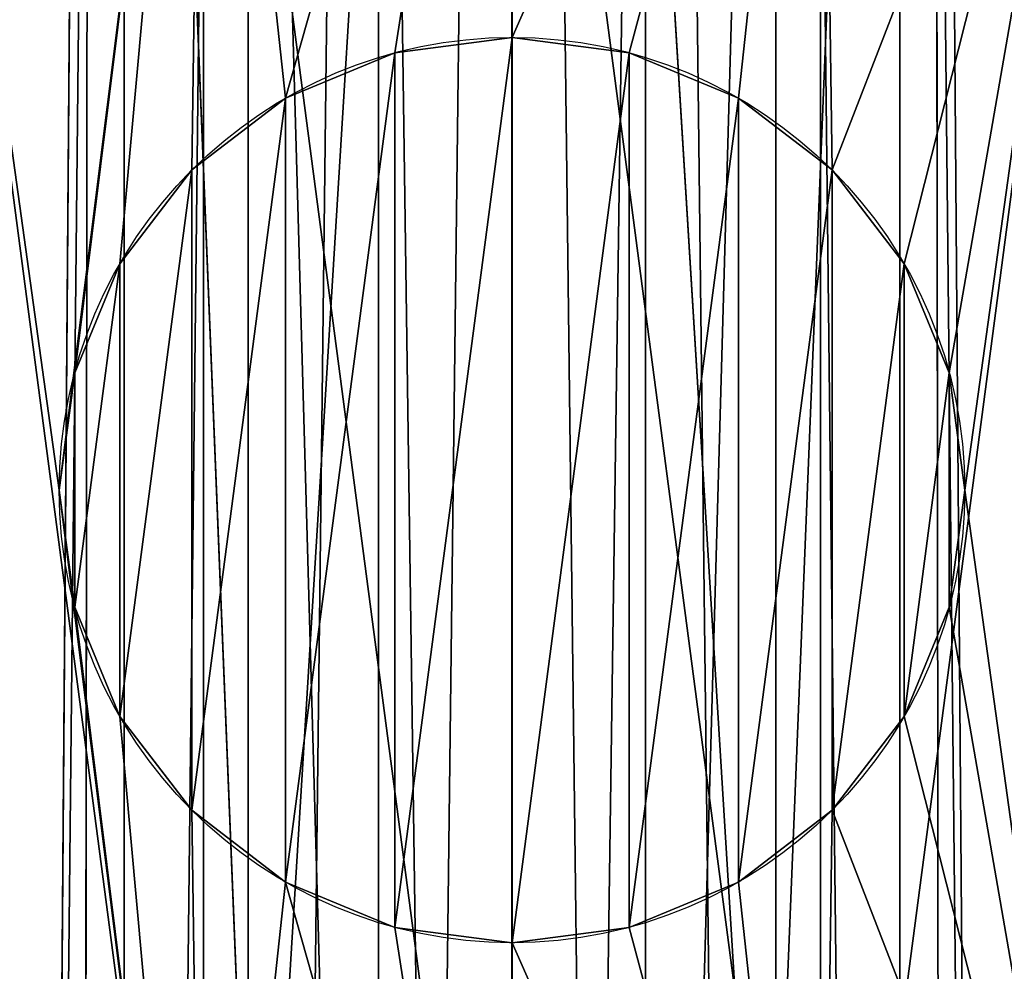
# Model space of a CAD drawing. Extents: x 0 to 21.4, y 0 to 18.7.
# Tile 83 of 256: x 10.412 to 10.988, y 7.695 to 8.252. Entities that reach past the tile are written whole.
import ezdxf

# ---------------------------------------------------------------- set-up
doc = ezdxf.new("R2010")
doc.units = 0
doc.header["$LTSCALE"] = 2.54
doc.layers.get('0').update_dxf_attribs({"color": 13, "linetype": 'CONTINUOUS'})

# ---------------------------------------------------------------- blocks, each defined once
blk = doc.blocks.new('GRUPUJ_35')
at = {"color": 253}
for p, q in [((0.7282108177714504, 0.9931644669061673, 0.4169736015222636), (0.7282108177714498, 0.9931644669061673, -0.08302639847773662)), ((0.7282108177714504, 0.9931644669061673, 0.4169736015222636), (0.7282108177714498, 0.9931644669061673, -0.08302639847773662)), ((0.6596357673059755, 0.984136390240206, 0.4169736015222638), (0.659635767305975, 0.9841363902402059, -0.08302639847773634)), ((0.6596357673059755, 0.984136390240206, 0.4169736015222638), (0.659635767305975, 0.9841363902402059, -0.08302639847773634)), ((0.7967858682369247, 0.984136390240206, 0.4169736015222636), (0.7967858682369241, 0.9841363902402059, -0.08302639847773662)), ((0.7967858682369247, 0.984136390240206, 0.4169736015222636), (0.7967858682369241, 0.9841363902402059, -0.08302639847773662)), ((0.5957339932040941, 0.9576674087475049, 0.4169736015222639), (0.5957339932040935, 0.9576674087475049, -0.08302639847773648)), ((0.5957339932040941, 0.9576674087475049, 0.4169736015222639), (0.5957339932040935, 0.9576674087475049, -0.08302639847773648)), ((0.8606876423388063, 0.9576674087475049, 0.4169736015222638), (0.8606876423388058, 0.9576674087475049, -0.08302639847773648)), ((0.8606876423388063, 0.9576674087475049, 0.4169736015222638), (0.8606876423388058, 0.9576674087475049, -0.08302639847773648)), ((0.5408602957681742, 0.9155613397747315, 0.4169736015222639), (0.5408602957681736, 0.9155613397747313, -0.08302639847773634)), ((0.5408602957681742, 0.9155613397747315, 0.4169736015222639), (0.5408602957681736, 0.9155613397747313, -0.08302639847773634)), ((0.9155613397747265, 0.9155613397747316, 0.4169736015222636), (0.915561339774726, 0.9155613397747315, -0.08302639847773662)), ((0.9155613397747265, 0.9155613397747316, 0.4169736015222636), (0.915561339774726, 0.9155613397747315, -0.08302639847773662)), ((0.4987542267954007, 0.8606876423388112, 0.4169736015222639), (0.4987542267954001, 0.8606876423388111, -0.08302639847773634)), ((0.4987542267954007, 0.8606876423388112, 0.4169736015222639), (0.4987542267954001, 0.8606876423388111, -0.08302639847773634)), ((0.9576674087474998, 0.8606876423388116, 0.4169736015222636), (0.9576674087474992, 0.8606876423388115, -0.08302639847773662)), ((0.9576674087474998, 0.8606876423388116, 0.4169736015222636), (0.9576674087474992, 0.8606876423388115, -0.08302639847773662)), ((0.4722852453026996, 0.7967858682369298, 0.4169736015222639), (0.472285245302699, 0.7967858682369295, -0.08302639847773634)), ((0.4722852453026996, 0.7967858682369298, 0.4169736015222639), (0.472285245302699, 0.7967858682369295, -0.08302639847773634)), ((0.9841363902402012, 0.79678586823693, 0.4169736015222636), (0.9841363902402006, 0.7967858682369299, -0.08302639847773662)), ((0.9841363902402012, 0.79678586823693, 0.4169736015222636), (0.9841363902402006, 0.7967858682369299, -0.08302639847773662)), ((0.4632571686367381, 0.7282108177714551, 0.4169736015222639), (0.4632571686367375, 0.728210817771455, -0.08302639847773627)), ((0.4632571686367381, 0.7282108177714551, 0.4169736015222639), (0.4632571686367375, 0.728210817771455, -0.08302639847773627)), ((0.9931644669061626, 0.728210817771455, 0.4169736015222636), (0.993164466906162, 0.7282108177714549, -0.08302639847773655)), ((0.9931644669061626, 0.728210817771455, 0.4169736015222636), (0.993164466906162, 0.7282108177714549, -0.08302639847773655)), ((0.4722852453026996, 0.6596357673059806, 0.4169736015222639), (0.472285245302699, 0.6596357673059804, -0.0830263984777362)), ((0.4722852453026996, 0.6596357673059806, 0.4169736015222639), (0.472285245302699, 0.6596357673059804, -0.0830263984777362)), ((0.9841363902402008, 0.6596357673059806, 0.4169736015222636), (0.9841363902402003, 0.6596357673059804, -0.08302639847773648)), ((0.9841363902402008, 0.6596357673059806, 0.4169736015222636), (0.9841363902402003, 0.6596357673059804, -0.08302639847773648)), ((0.4987542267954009, 0.595733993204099, 0.4169736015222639), (0.4987542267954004, 0.5957339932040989, -0.0830263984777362)), ((0.4987542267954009, 0.595733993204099, 0.4169736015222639), (0.4987542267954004, 0.5957339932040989, -0.0830263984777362)), ((0.9576674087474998, 0.5957339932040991, 0.4169736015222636), (0.9576674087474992, 0.595733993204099, -0.08302639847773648)), ((0.9576674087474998, 0.5957339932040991, 0.4169736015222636), (0.9576674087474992, 0.595733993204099, -0.08302639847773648)), ((0.5408602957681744, 0.540860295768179, 0.4169736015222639), (0.5408602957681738, 0.5408602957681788, -0.0830263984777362)), ((0.5408602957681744, 0.540860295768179, 0.4169736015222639), (0.5408602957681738, 0.5408602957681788, -0.0830263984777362)), ((0.9155613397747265, 0.5408602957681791, 0.4169736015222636), (0.915561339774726, 0.540860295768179, -0.08302639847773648)), ((0.9155613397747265, 0.5408602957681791, 0.4169736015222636), (0.915561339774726, 0.540860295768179, -0.08302639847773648)), ((0.5957339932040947, 0.4987542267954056, 0.4169736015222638), (0.5957339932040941, 0.4987542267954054, -0.08302639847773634)), ((0.5957339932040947, 0.4987542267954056, 0.4169736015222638), (0.5957339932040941, 0.4987542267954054, -0.08302639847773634)), ((0.8606876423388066, 0.4987542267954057, 0.4169736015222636), (0.860687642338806, 0.4987542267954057, -0.08302639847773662)), ((0.8606876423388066, 0.4987542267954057, 0.4169736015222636), (0.860687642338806, 0.4987542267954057, -0.08302639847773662)), ((0.6596357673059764, 0.4722852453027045, 0.416973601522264), (0.6596357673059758, 0.4722852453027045, -0.0830263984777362)), ((0.6596357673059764, 0.4722852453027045, 0.416973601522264), (0.6596357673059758, 0.4722852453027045, -0.0830263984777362)), ((0.7967858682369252, 0.4722852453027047, 0.4169736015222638), (0.7967858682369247, 0.4722852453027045, -0.08302639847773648)), ((0.7967858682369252, 0.4722852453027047, 0.4169736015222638), (0.7967858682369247, 0.4722852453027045, -0.08302639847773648)), ((0.7282108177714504, 0.4632571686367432, 0.4169736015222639), (0.7282108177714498, 0.463257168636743, -0.08302639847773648)), ((0.7282108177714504, 0.4632571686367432, 0.4169736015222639), (0.7282108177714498, 0.463257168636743, -0.08302639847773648))]:
    blk.add_line(p, q, dxfattribs=at)
for centre in [(0.7282108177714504, 0.7282108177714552, 0.4169736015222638), (0.7282108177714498, 0.7282108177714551, -0.08302639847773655), (0.7282108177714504, 0.7282108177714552, 0.4169736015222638), (0.7282108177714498, 0.7282108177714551, -0.08302639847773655), (0.7282108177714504, 0.7282108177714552, 0.4169736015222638), (0.7282108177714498, 0.7282108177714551, -0.08302639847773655), (0.7282108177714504, 0.7282108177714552, 0.4169736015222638), (0.7282108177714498, 0.7282108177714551, -0.08302639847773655), (0.7282108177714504, 0.7282108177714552, 0.4169736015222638), (0.7282108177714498, 0.7282108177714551, -0.08302639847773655), (0.7282108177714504, 0.7282108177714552, 0.4169736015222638), (0.7282108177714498, 0.7282108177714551, -0.08302639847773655), (0.7282108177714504, 0.7282108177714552, 0.4169736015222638), (0.7282108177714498, 0.7282108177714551, -0.08302639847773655), (0.7282108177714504, 0.7282108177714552, 0.4169736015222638), (0.7282108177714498, 0.7282108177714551, -0.08302639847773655), (0.7282108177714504, 0.7282108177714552, 0.4169736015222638), (0.7282108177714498, 0.7282108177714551, -0.08302639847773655), (0.7282108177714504, 0.7282108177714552, 0.4169736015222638), (0.7282108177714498, 0.7282108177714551, -0.08302639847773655), (0.7282108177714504, 0.7282108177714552, 0.4169736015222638), (0.7282108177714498, 0.7282108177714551, -0.08302639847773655), (0.7282108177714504, 0.7282108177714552, 0.4169736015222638), (0.7282108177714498, 0.7282108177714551, -0.08302639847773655), (0.7282108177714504, 0.7282108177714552, 0.4169736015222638), (0.7282108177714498, 0.7282108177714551, -0.08302639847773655), (0.7282108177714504, 0.7282108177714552, 0.4169736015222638), (0.7282108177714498, 0.7282108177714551, -0.08302639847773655), (0.7282108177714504, 0.7282108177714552, 0.4169736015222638), (0.7282108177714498, 0.7282108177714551, -0.08302639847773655), (0.7282108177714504, 0.7282108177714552, 0.4169736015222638), (0.7282108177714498, 0.7282108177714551, -0.08302639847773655), (0.7282108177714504, 0.7282108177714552, 0.4169736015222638), (0.7282108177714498, 0.7282108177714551, -0.08302639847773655), (0.7282108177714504, 0.7282108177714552, 0.4169736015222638), (0.7282108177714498, 0.7282108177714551, -0.08302639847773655), (0.7282108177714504, 0.7282108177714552, 0.4169736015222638), (0.7282108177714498, 0.7282108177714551, -0.08302639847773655), (0.7282108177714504, 0.7282108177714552, 0.4169736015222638), (0.7282108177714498, 0.7282108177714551, -0.08302639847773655), (0.7282108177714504, 0.7282108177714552, 0.4169736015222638), (0.7282108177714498, 0.7282108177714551, -0.08302639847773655), (0.7282108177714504, 0.7282108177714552, 0.4169736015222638), (0.7282108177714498, 0.7282108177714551, -0.08302639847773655), (0.7282108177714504, 0.7282108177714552, 0.4169736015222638), (0.7282108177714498, 0.7282108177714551, -0.08302639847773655), (0.7282108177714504, 0.7282108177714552, 0.4169736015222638), (0.7282108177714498, 0.7282108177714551, -0.08302639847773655), (0.7282108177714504, 0.7282108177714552, 0.4169736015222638), (0.7282108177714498, 0.7282108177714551, -0.08302639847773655)]:
    blk.add_circle(centre, 0.2649536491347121, dxfattribs=at)
mesh = blk.add_polyface(dxfattribs=at)
corners = [(0.05404100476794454, 0.5475675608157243, 2.156674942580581), (0.05404100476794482, 0.9088540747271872, 2.15667494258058), (0.03025886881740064, 0.7282108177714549, 2.156674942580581), (0.1237666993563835, 0.3792348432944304, 2.156674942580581), (0.1237666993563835, 1.077186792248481, 2.156674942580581), (0.2346842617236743, 0.2346842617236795, 2.156674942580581), (0.2346842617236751, 1.221737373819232, 2.156674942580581), (0.3792348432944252, 0.1237666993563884, 2.156674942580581), (0.3792348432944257, 1.332654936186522, 2.156674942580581), (0.5475675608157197, 0.05404100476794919, 2.156674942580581), (0.5475675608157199, 1.402380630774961, 2.156674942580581), (0.72821081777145, 0.03025886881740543, 2.156674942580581), (0.72821081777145, 1.426162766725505, 2.156674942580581), (0.9088540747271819, 0.05404100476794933, 2.156674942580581), (0.9088540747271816, 1.402380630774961, 2.156674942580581), (1.077186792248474, 1.332654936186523, 2.156674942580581), (1.077186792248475, 0.1237666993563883, 2.156674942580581), (1.221737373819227, 1.221737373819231, 2.156674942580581), (1.221737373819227, 0.2346842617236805, 2.156674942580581), (1.332654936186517, 0.3792348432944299, 2.156674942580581), (1.332654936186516, 1.077186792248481, 2.156674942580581), (1.402380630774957, 0.9088540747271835, 2.15667494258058), (1.402380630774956, 0.5475675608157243, 2.156674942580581), (1.4261627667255, 0.728210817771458, 2.156674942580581)]
mesh.append_faces([[corners[k] for k in face] for face in [(0, 1, 2), (21, 22, 23)]], dxfattribs={"vtx0": -1, "color": 253})
mesh.append_faces([[corners[k] for k in face] for face in [(1, 3, 4), (4, 5, 6), (6, 7, 8), (8, 9, 10), (10, 11, 12), (12, 13, 14), (14, 13, 15), (15, 16, 17), (17, 19, 20), (20, 19, 21)]], dxfattribs={"vtx0": -1, "vtx1": -1, "color": 253})
mesh.append_faces([[corners[k] for k in face] for face in [(1, 0, 3), (4, 3, 5), (6, 5, 7), (8, 7, 9), (10, 9, 11), (12, 11, 13), (15, 13, 16), (17, 16, 18), (17, 18, 19), (21, 19, 22)]], dxfattribs={"vtx0": -1, "vtx2": -1, "color": 253})
mesh = blk.add_polyface(dxfattribs=at)
corners = [(0.5475675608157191, 1.402380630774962, 0.416973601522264), (0.4632571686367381, 0.7282108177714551, 0.4169736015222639), (0.3792348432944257, 1.332654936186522, 0.4169736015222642), (0.4722852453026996, 0.7967858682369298, 0.4169736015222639), (0.4987542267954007, 0.8606876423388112, 0.4169736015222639), (0.5408602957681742, 0.9155613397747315, 0.4169736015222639), (0.5957339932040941, 0.9576674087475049, 0.4169736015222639), (0.7282108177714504, 1.426162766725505, 0.416973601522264), (0.6596357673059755, 0.984136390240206, 0.4169736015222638), (0.7282108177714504, 0.9931644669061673, 0.4169736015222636), (0.9088540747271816, 1.402380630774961, 0.416973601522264), (0.7967858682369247, 0.984136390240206, 0.4169736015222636), (0.8606876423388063, 0.9576674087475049, 0.4169736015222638), (0.9155613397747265, 0.9155613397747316, 0.4169736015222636), (1.077186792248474, 1.332654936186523, 0.4169736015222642), (0.9576674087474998, 0.8606876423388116, 0.4169736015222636), (0.9841363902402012, 0.79678586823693, 0.4169736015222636), (0.9931644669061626, 0.728210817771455, 0.4169736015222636), (0.05404100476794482, 0.9088540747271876, 0.4169736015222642), (0.05404100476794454, 0.5475675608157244, 0.4169736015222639), (0.03025886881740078, 0.7282108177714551, 0.4169736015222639), (0.1237666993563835, 0.3792348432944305, 0.416973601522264), (0.1237666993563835, 1.077186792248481, 0.416973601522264), (0.2346842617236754, 1.221737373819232, 0.416973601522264), (0.2346842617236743, 0.2346842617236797, 0.416973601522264), (0.3792348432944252, 0.1237666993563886, 0.4169736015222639), (0.5475675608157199, 0.05404100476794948, 0.416973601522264), (0.4722852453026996, 0.6596357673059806, 0.4169736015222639), (0.4987542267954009, 0.595733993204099, 0.4169736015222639), (0.5408602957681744, 0.540860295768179, 0.4169736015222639), (0.5957339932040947, 0.4987542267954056, 0.4169736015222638), (0.72821081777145, 0.03025886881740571, 0.416973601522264), (0.6596357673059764, 0.4722852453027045, 0.416973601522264), (0.7282108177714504, 0.4632571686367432, 0.4169736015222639), (0.9088540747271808, 0.05404100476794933, 0.416973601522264), (0.7967858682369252, 0.4722852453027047, 0.4169736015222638), (0.8606876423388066, 0.4987542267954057, 0.4169736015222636), (0.9155613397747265, 0.5408602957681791, 0.4169736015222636), (1.077186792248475, 0.1237666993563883, 0.4169736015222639), (0.9576674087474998, 0.5957339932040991, 0.4169736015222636), (0.9841363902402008, 0.6596357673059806, 0.4169736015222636), (1.221737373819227, 1.221737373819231, 0.416973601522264), (1.221737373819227, 0.2346842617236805, 0.416973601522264), (1.332654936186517, 0.37923484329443, 0.416973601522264), (1.332654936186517, 1.077186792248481, 0.416973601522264), (1.402380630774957, 0.9088540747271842, 0.4169736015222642), (1.402380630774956, 0.547567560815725, 0.4169736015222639), (1.4261627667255, 0.7282108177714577, 0.4169736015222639)]
mesh.append_faces([[corners[k] for k in face] for face in [(18, 19, 20), (46, 45, 47)]], dxfattribs={"vtx0": -1, "color": 253})
mesh.append_faces([[corners[k] for k in face] for face in [(0, 1, 2), (1, 0, 3), (3, 0, 4), (4, 0, 5), (5, 0, 6), (6, 7, 8), (8, 7, 9), (9, 10, 11), (11, 10, 12), (12, 10, 13), (13, 14, 15), (15, 14, 16), (16, 14, 17), (19, 18, 21), (21, 23, 24), (24, 23, 25), (25, 2, 26), (26, 30, 31), (31, 33, 34), (34, 37, 38), (38, 41, 42), (42, 41, 43), (43, 45, 46)]], dxfattribs={"vtx0": -1, "vtx1": -1, "color": 253})
mesh.append_faces([[corners[k] for k in face] for face in [(26, 2, 1), (38, 17, 14)]], dxfattribs={"vtx0": -1, "vtx1": -1, "vtx2": -1, "color": 253})
mesh.append_faces([[corners[k] for k in face] for face in [(6, 0, 7), (9, 7, 10), (13, 10, 14), (21, 18, 22), (21, 22, 23), (25, 23, 2), (26, 1, 27), (26, 27, 28), (26, 28, 29), (26, 29, 30), (31, 30, 32), (31, 32, 33), (34, 33, 35), (34, 35, 36), (34, 36, 37), (38, 37, 39), (38, 39, 40), (38, 40, 17), (38, 14, 41), (43, 41, 44), (43, 44, 45)]], dxfattribs={"vtx0": -1, "vtx2": -1, "color": 253})
mesh = blk.add_polyface(dxfattribs=at)
corners = [(0.472285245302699, 0.7967858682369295, -0.08302639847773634), (0.472285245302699, 0.6596357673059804, -0.0830263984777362), (0.4632571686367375, 0.728210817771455, -0.08302639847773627), (0.4987542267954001, 0.8606876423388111, -0.08302639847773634), (0.4987542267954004, 0.5957339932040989, -0.0830263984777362), (0.5408602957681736, 0.9155613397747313, -0.08302639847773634), (0.5408602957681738, 0.5408602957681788, -0.0830263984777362), (0.5957339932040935, 0.9576674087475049, -0.08302639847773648), (0.5957339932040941, 0.4987542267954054, -0.08302639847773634), (0.659635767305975, 0.9841363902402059, -0.08302639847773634), (0.6596357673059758, 0.4722852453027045, -0.0830263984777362), (0.7282108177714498, 0.9931644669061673, -0.08302639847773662), (0.7282108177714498, 0.463257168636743, -0.08302639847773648), (0.7967858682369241, 0.9841363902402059, -0.08302639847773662), (0.7967858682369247, 0.4722852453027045, -0.08302639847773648), (0.8606876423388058, 0.9576674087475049, -0.08302639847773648), (0.860687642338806, 0.4987542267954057, -0.08302639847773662), (0.915561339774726, 0.9155613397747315, -0.08302639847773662), (0.915561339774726, 0.540860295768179, -0.08302639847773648), (0.9576674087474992, 0.8606876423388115, -0.08302639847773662), (0.9576674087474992, 0.595733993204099, -0.08302639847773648), (0.9841363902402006, 0.7967858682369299, -0.08302639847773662), (0.9841363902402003, 0.6596357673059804, -0.08302639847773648), (0.993164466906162, 0.7282108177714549, -0.08302639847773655)]
mesh.append_faces([[corners[k] for k in face] for face in [(0, 1, 2), (22, 21, 23)]], dxfattribs={"vtx0": -1, "color": 253})
mesh.append_faces([[corners[k] for k in face] for face in [(1, 3, 4), (4, 5, 6), (6, 7, 8), (8, 9, 10), (10, 11, 12), (12, 13, 14), (14, 15, 16), (16, 17, 18), (18, 19, 20), (20, 21, 22)]], dxfattribs={"vtx0": -1, "vtx1": -1, "color": 253})
mesh.append_faces([[corners[k] for k in face] for face in [(1, 0, 3), (4, 3, 5), (6, 5, 7), (8, 7, 9), (10, 9, 11), (12, 11, 13), (14, 13, 15), (16, 15, 17), (18, 17, 19), (20, 19, 21)]], dxfattribs={"vtx0": -1, "vtx2": -1, "color": 253})
mesh = blk.add_polyface(dxfattribs=at)
corners = [(0.659635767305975, 0.9841363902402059, -0.08302639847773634), (0.7282108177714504, 0.9931644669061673, 0.4169736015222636), (0.7282108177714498, 0.9931644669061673, -0.08302639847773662), (0.6596357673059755, 0.984136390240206, 0.4169736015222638)]
mesh.append_faces([[corners[k] for k in face] for face in [(0, 1, 2), (1, 0, 3)]], dxfattribs={"vtx0": -1, "color": 253})
mesh = blk.add_polyface(dxfattribs=at)
corners = [(0.7282108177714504, 0.9931644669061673, 0.4169736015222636), (0.7967858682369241, 0.9841363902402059, -0.08302639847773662), (0.7282108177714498, 0.9931644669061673, -0.08302639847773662), (0.7967858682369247, 0.984136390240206, 0.4169736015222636)]
mesh.append_faces([[corners[k] for k in face] for face in [(0, 1, 2), (1, 0, 3)]], dxfattribs={"vtx0": -1, "color": 253})
mesh = blk.add_polyface(dxfattribs=at)
corners = [(0.5957339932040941, 0.9576674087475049, 0.4169736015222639), (0.659635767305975, 0.9841363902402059, -0.08302639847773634), (0.5957339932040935, 0.9576674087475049, -0.08302639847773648), (0.6596357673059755, 0.984136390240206, 0.4169736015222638)]
mesh.append_faces([[corners[k] for k in face] for face in [(0, 1, 2), (1, 0, 3)]], dxfattribs={"vtx0": -1, "color": 253})
mesh = blk.add_polyface(dxfattribs=at)
corners = [(0.7967858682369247, 0.984136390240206, 0.4169736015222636), (0.8606876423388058, 0.9576674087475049, -0.08302639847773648), (0.7967858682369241, 0.9841363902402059, -0.08302639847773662), (0.8606876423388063, 0.9576674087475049, 0.4169736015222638)]
mesh.append_faces([[corners[k] for k in face] for face in [(0, 1, 2), (1, 0, 3)]], dxfattribs={"vtx0": -1, "color": 253})
mesh = blk.add_polyface(dxfattribs=at)
corners = [(0.5408602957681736, 0.9155613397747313, -0.08302639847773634), (0.5957339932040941, 0.9576674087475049, 0.4169736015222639), (0.5957339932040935, 0.9576674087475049, -0.08302639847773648), (0.5408602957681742, 0.9155613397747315, 0.4169736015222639)]
mesh.append_faces([[corners[k] for k in face] for face in [(0, 1, 2), (1, 0, 3)]], dxfattribs={"vtx0": -1, "color": 253})
mesh = blk.add_polyface(dxfattribs=at)
corners = [(0.8606876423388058, 0.9576674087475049, -0.08302639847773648), (0.9155613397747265, 0.9155613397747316, 0.4169736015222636), (0.915561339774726, 0.9155613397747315, -0.08302639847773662), (0.8606876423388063, 0.9576674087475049, 0.4169736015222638)]
mesh.append_faces([[corners[k] for k in face] for face in [(0, 1, 2), (1, 0, 3)]], dxfattribs={"vtx0": -1, "color": 253})
mesh = blk.add_polyface(dxfattribs=at)
corners = [(0.4987542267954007, 0.8606876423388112, 0.4169736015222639), (0.5408602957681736, 0.9155613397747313, -0.08302639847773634), (0.4987542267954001, 0.8606876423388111, -0.08302639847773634), (0.5408602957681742, 0.9155613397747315, 0.4169736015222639)]
mesh.append_faces([[corners[k] for k in face] for face in [(0, 1, 2), (1, 0, 3)]], dxfattribs={"vtx0": -1, "color": 253})
mesh = blk.add_polyface(dxfattribs=at)
corners = [(0.915561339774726, 0.9155613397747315, -0.08302639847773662), (0.9576674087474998, 0.8606876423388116, 0.4169736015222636), (0.9576674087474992, 0.8606876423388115, -0.08302639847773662), (0.9155613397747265, 0.9155613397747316, 0.4169736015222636)]
mesh.append_faces([[corners[k] for k in face] for face in [(0, 1, 2), (1, 0, 3)]], dxfattribs={"vtx0": -1, "color": 253})
mesh = blk.add_polyface(dxfattribs=at)
corners = [(0.4722852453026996, 0.7967858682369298, 0.4169736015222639), (0.4987542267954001, 0.8606876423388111, -0.08302639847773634), (0.472285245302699, 0.7967858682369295, -0.08302639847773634), (0.4987542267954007, 0.8606876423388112, 0.4169736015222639)]
mesh.append_faces([[corners[k] for k in face] for face in [(0, 1, 2), (1, 0, 3)]], dxfattribs={"vtx0": -1, "color": 253})
mesh = blk.add_polyface(dxfattribs=at)
corners = [(0.9576674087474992, 0.8606876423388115, -0.08302639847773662), (0.9841363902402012, 0.79678586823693, 0.4169736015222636), (0.9841363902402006, 0.7967858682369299, -0.08302639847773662), (0.9576674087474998, 0.8606876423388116, 0.4169736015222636)]
mesh.append_faces([[corners[k] for k in face] for face in [(0, 1, 2), (1, 0, 3)]], dxfattribs={"vtx0": -1, "color": 253})
mesh = blk.add_polyface(dxfattribs=at)
corners = [(0.4632571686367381, 0.7282108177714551, 0.4169736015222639), (0.472285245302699, 0.7967858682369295, -0.08302639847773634), (0.4632571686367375, 0.728210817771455, -0.08302639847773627), (0.4722852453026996, 0.7967858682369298, 0.4169736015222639)]
mesh.append_faces([[corners[k] for k in face] for face in [(0, 1, 2), (1, 0, 3)]], dxfattribs={"vtx0": -1, "color": 253})
mesh = blk.add_polyface(dxfattribs=at)
corners = [(0.9841363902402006, 0.7967858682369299, -0.08302639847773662), (0.9931644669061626, 0.728210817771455, 0.4169736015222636), (0.993164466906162, 0.7282108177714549, -0.08302639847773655), (0.9841363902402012, 0.79678586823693, 0.4169736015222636)]
mesh.append_faces([[corners[k] for k in face] for face in [(0, 1, 2), (1, 0, 3)]], dxfattribs={"vtx0": -1, "color": 253})
mesh = blk.add_polyface(dxfattribs=at)
corners = [(0.4722852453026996, 0.6596357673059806, 0.4169736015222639), (0.4632571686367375, 0.728210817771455, -0.08302639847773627), (0.472285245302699, 0.6596357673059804, -0.0830263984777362), (0.4632571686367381, 0.7282108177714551, 0.4169736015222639)]
mesh.append_faces([[corners[k] for k in face] for face in [(0, 1, 2), (1, 0, 3)]], dxfattribs={"vtx0": -1, "color": 253})
mesh = blk.add_polyface(dxfattribs=at)
corners = [(0.993164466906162, 0.7282108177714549, -0.08302639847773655), (0.9841363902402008, 0.6596357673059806, 0.4169736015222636), (0.9841363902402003, 0.6596357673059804, -0.08302639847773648), (0.9931644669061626, 0.728210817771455, 0.4169736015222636)]
mesh.append_faces([[corners[k] for k in face] for face in [(0, 1, 2), (1, 0, 3)]], dxfattribs={"vtx0": -1, "color": 253})
mesh = blk.add_polyface(dxfattribs=at)
corners = [(0.4987542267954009, 0.595733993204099, 0.4169736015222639), (0.472285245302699, 0.6596357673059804, -0.0830263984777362), (0.4987542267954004, 0.5957339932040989, -0.0830263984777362), (0.4722852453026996, 0.6596357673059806, 0.4169736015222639)]
mesh.append_faces([[corners[k] for k in face] for face in [(0, 1, 2), (1, 0, 3)]], dxfattribs={"vtx0": -1, "color": 253})
mesh = blk.add_polyface(dxfattribs=at)
corners = [(0.9841363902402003, 0.6596357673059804, -0.08302639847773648), (0.9576674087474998, 0.5957339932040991, 0.4169736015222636), (0.9576674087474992, 0.595733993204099, -0.08302639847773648), (0.9841363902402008, 0.6596357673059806, 0.4169736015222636)]
mesh.append_faces([[corners[k] for k in face] for face in [(0, 1, 2), (1, 0, 3)]], dxfattribs={"vtx0": -1, "color": 253})
mesh = blk.add_polyface(dxfattribs=at)
corners = [(0.5408602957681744, 0.540860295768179, 0.4169736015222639), (0.4987542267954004, 0.5957339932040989, -0.0830263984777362), (0.5408602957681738, 0.5408602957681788, -0.0830263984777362), (0.4987542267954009, 0.595733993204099, 0.4169736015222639)]
mesh.append_faces([[corners[k] for k in face] for face in [(0, 1, 2), (1, 0, 3)]], dxfattribs={"vtx0": -1, "color": 253})
mesh = blk.add_polyface(dxfattribs=at)
corners = [(0.9576674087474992, 0.595733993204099, -0.08302639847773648), (0.9155613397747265, 0.5408602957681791, 0.4169736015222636), (0.915561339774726, 0.540860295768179, -0.08302639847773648), (0.9576674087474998, 0.5957339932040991, 0.4169736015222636)]
mesh.append_faces([[corners[k] for k in face] for face in [(0, 1, 2), (1, 0, 3)]], dxfattribs={"vtx0": -1, "color": 253})
mesh = blk.add_polyface(dxfattribs=at)
corners = [(0.5957339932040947, 0.4987542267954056, 0.4169736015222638), (0.5408602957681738, 0.5408602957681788, -0.0830263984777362), (0.5957339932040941, 0.4987542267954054, -0.08302639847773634), (0.5408602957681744, 0.540860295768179, 0.4169736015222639)]
mesh.append_faces([[corners[k] for k in face] for face in [(0, 1, 2), (1, 0, 3)]], dxfattribs={"vtx0": -1, "color": 253})
mesh = blk.add_polyface(dxfattribs=at)
corners = [(0.915561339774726, 0.540860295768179, -0.08302639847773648), (0.8606876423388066, 0.4987542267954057, 0.4169736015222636), (0.860687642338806, 0.4987542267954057, -0.08302639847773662), (0.9155613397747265, 0.5408602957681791, 0.4169736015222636)]
mesh.append_faces([[corners[k] for k in face] for face in [(0, 1, 2), (1, 0, 3)]], dxfattribs={"vtx0": -1, "color": 253})
mesh = blk.add_polyface(dxfattribs=at)
corners = [(0.6596357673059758, 0.4722852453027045, -0.0830263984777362), (0.5957339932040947, 0.4987542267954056, 0.4169736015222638), (0.5957339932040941, 0.4987542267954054, -0.08302639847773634), (0.6596357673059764, 0.4722852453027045, 0.416973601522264)]
mesh.append_faces([[corners[k] for k in face] for face in [(0, 1, 2), (1, 0, 3)]], dxfattribs={"vtx0": -1, "color": 253})
mesh = blk.add_polyface(dxfattribs=at)
corners = [(0.8606876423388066, 0.4987542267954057, 0.4169736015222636), (0.7967858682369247, 0.4722852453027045, -0.08302639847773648), (0.860687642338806, 0.4987542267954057, -0.08302639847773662), (0.7967858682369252, 0.4722852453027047, 0.4169736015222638)]
mesh.append_faces([[corners[k] for k in face] for face in [(0, 1, 2), (1, 0, 3)]], dxfattribs={"vtx0": -1, "color": 253})
mesh = blk.add_polyface(dxfattribs=at)
corners = [(0.7282108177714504, 0.4632571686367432, 0.4169736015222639), (0.6596357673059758, 0.4722852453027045, -0.0830263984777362), (0.7282108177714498, 0.463257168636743, -0.08302639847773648), (0.6596357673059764, 0.4722852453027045, 0.416973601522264)]
mesh.append_faces([[corners[k] for k in face] for face in [(0, 1, 2), (1, 0, 3)]], dxfattribs={"vtx0": -1, "color": 253})
mesh = blk.add_polyface(dxfattribs=at)
corners = [(0.7967858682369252, 0.4722852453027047, 0.4169736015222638), (0.7282108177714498, 0.463257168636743, -0.08302639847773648), (0.7967858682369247, 0.4722852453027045, -0.08302639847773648), (0.7282108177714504, 0.4632571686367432, 0.4169736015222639)]
mesh.append_faces([[corners[k] for k in face] for face in [(0, 1, 2), (1, 0, 3)]], dxfattribs={"vtx0": -1, "color": 253})
blk = doc.blocks.new('GRUPUJ_36')
at = {"color": 0}
for p, q in [((10.1714061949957, 9.132372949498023, 1.160932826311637), (5.575512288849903, 9.097112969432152, 1.096713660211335)), ((10.1714061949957, 9.132372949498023, 1.160932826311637), (5.575512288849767, 8.850000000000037, 1.074552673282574)), ((10.1714061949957, 9.132372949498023, 1.160932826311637), (5.575512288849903, 9.097112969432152, 1.096713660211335)), ((10.1714061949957, 9.132372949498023, 1.160932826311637), (5.575512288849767, 8.850000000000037, 1.074552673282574)), ((11.64410502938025, 9.10346557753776, 4.224519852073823), (5.575512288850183, 9.097112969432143, 4.257316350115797)), ((11.64410502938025, 9.10346557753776, 4.224519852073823), (5.575512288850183, 9.097112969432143, 4.257316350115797)), ((11.67551228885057, 8.85, 4.274552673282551), (5.575512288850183, 9.097112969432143, 4.257316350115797)), ((11.67551228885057, 8.85, 4.274552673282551), (5.575512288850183, 9.097112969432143, 4.257316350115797)), ((10.13434890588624, 8.850000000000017, 1.074552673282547), (5.575512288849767, 8.850000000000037, 1.074552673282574)), ((11.67551228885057, 8.85, 4.274552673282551), (5.575512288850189, 8.602887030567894, 4.257316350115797)), ((5.57551228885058, 8.850000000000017, 4.274552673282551), (11.67551228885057, 8.85, 4.274552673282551)), ((11.67551228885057, 8.85, 4.274552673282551), (5.575512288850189, 8.602887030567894, 4.257316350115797)), ((10.17140619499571, 8.567627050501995, 1.160932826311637), (5.575512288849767, 8.850000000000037, 1.074552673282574)), ((10.13434890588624, 8.850000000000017, 1.074552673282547), (5.575512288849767, 8.850000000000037, 1.074552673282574)), ((10.17140619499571, 8.567627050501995, 1.160932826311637), (5.575512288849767, 8.850000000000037, 1.074552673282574)), ((5.57551228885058, 8.850000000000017, 4.274552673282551), (11.67551228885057, 8.85, 4.274552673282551)), ((11.64410502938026, 8.596534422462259, 4.224519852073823), (5.575512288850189, 8.602887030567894, 4.257316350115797)), ((11.64410502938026, 8.596534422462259, 4.224519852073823), (5.575512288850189, 8.602887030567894, 4.257316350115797)), ((10.17140619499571, 8.567627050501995, 1.160932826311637), (5.575512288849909, 8.602887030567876, 1.096713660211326)), ((10.17140619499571, 8.567627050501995, 1.160932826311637), (5.575512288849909, 8.602887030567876, 1.096713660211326))]:
    blk.add_line(p, q, dxfattribs=at)
mesh = blk.add_polyface(dxfattribs=at)
corners = [(10.24241009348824, 9.401768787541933, 1.278536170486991), (10.1714061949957, 9.132372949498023, 1.160932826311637), (5.575512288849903, 9.097112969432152, 1.096713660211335)]
mesh.append_faces([[corners[k] for k in face] for face in [(0, 1, 2)]], dxfattribs={"color": 0})
mesh = blk.add_polyface(dxfattribs=at)
corners = [(10.24241009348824, 9.401768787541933, 1.278536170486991), (5.575512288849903, 9.097112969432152, 1.096713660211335), (5.575512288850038, 9.33814119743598, 1.162650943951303)]
mesh.append_faces([[corners[k] for k in face] for face in [(0, 1, 2)]], dxfattribs={"color": 0})
mesh = blk.add_polyface(dxfattribs=at)
corners = [(11.64410502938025, 9.10346557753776, 4.224519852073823), (11.58872633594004, 9.34960465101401, 4.146849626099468), (5.57551228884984, 9.338141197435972, 4.20603179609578)]
mesh.append_faces([[corners[k] for k in face] for face in [(0, 1, 2)]], dxfattribs={"color": 0})
mesh = blk.add_polyface(dxfattribs=at)
corners = [(5.575512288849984, 9.217627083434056, 4.23167407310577), (11.64410502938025, 9.10346557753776, 4.224519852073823), (5.57551228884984, 9.338141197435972, 4.20603179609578), (5.575512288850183, 9.097112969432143, 4.257316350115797)]
mesh.append_faces([[corners[k] for k in face] for face in [(0, 1, 2), (1, 0, 3)]], dxfattribs={"vtx0": -1, "color": 0})
mesh = blk.add_polyface(dxfattribs=at)
corners = [(10.1714061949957, 9.132372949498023, 1.160932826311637), (5.575512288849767, 8.850000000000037, 1.074552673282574), (5.575512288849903, 9.097112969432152, 1.096713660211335)]
mesh.append_faces([[corners[k] for k in face] for face in [(0, 1, 2)]], dxfattribs={"color": 0})
mesh = blk.add_polyface(dxfattribs=at)
corners = [(10.1714061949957, 9.132372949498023, 1.160932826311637), (10.13434890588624, 8.850000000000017, 1.074552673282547), (5.575512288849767, 8.850000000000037, 1.074552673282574)]
mesh.append_faces([[corners[k] for k in face] for face in [(0, 1, 2)]], dxfattribs={"color": 0})
mesh = blk.add_polyface(dxfattribs=at)
corners = [(11.67551228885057, 8.85, 4.274552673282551), (11.64410502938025, 9.10346557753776, 4.224519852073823), (5.575512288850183, 9.097112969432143, 4.257316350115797)]
mesh.append_faces([[corners[k] for k in face] for face in [(0, 1, 2)]], dxfattribs={"color": 0})
mesh = blk.add_polyface(dxfattribs=at)
corners = [(5.575512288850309, 9.022288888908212, 4.262535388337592), (11.67551228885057, 8.85, 4.274552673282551), (5.575512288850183, 9.097112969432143, 4.257316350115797), (5.575512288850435, 8.936144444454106, 4.268544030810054), (5.57551228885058, 8.850000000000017, 4.274552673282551)]
mesh.append_faces([[corners[k] for k in face] for face in [(0, 1, 2), (1, 3, 4)]], dxfattribs={"vtx0": -1, "color": 0})
mesh.append_faces([[corners[k] for k in face] for face in [(1, 0, 3)]], dxfattribs={"vtx0": -1, "vtx2": -1, "color": 0})
mesh = blk.add_polyface(dxfattribs=at)
corners = [(11.67551228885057, 8.85, 4.274552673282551), (5.575512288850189, 8.602887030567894, 4.257316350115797), (11.64410502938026, 8.596534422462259, 4.224519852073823)]
mesh.append_faces([[corners[k] for k in face] for face in [(0, 1, 2)]], dxfattribs={"color": 0})
mesh = blk.add_polyface(dxfattribs=at)
corners = [(11.67551228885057, 8.85, 4.274552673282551), (5.575512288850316, 8.677711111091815, 4.262535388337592), (5.575512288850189, 8.602887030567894, 4.257316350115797), (5.575512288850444, 8.763855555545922, 4.268544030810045), (5.57551228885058, 8.850000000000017, 4.274552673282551)]
mesh.append_faces([[corners[k] for k in face] for face in [(0, 1, 2), (3, 0, 4)]], dxfattribs={"vtx0": -1, "color": 0})
mesh.append_faces([[corners[k] for k in face] for face in [(1, 0, 3)]], dxfattribs={"vtx0": -1, "vtx1": -1, "color": 0})
mesh = blk.add_polyface(dxfattribs=at)
corners = [(10.17140619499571, 8.567627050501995, 1.160932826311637), (5.575512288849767, 8.850000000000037, 1.074552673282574), (10.13434890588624, 8.850000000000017, 1.074552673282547)]
mesh.append_faces([[corners[k] for k in face] for face in [(0, 1, 2)]], dxfattribs={"color": 0})
mesh = blk.add_polyface(dxfattribs=at)
corners = [(10.17140619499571, 8.567627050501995, 1.160932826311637), (5.575512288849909, 8.602887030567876, 1.096713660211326), (5.575512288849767, 8.850000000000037, 1.074552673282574)]
mesh.append_faces([[corners[k] for k in face] for face in [(0, 1, 2)]], dxfattribs={"color": 0})
mesh = blk.add_polyface(dxfattribs=at)
corners = [(11.64410502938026, 8.596534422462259, 4.224519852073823), (5.575512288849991, 8.48237291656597, 4.23167407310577), (5.575512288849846, 8.361858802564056, 4.20603179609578), (5.575512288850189, 8.602887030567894, 4.257316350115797)]
mesh.append_faces([[corners[k] for k in face] for face in [(0, 1, 2), (1, 0, 3)]], dxfattribs={"vtx0": -1, "color": 0})
mesh = blk.add_polyface(dxfattribs=at)
corners = [(10.24241009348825, 8.298231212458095, 1.278536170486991), (5.575512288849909, 8.602887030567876, 1.096713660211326), (10.17140619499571, 8.567627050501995, 1.160932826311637)]
mesh.append_faces([[corners[k] for k in face] for face in [(0, 1, 2)]], dxfattribs={"color": 0})
mesh = blk.add_polyface(dxfattribs=at)
corners = [(10.24241009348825, 8.298231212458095, 1.278536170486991), (5.575512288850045, 8.361858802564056, 1.162650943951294), (5.575512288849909, 8.602887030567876, 1.096713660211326)]
mesh.append_faces([[corners[k] for k in face] for face in [(0, 1, 2)]], dxfattribs={"color": 0})
mesh = blk.add_polyface(dxfattribs=at)
corners = [(11.64410502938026, 8.596534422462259, 4.224519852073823), (5.575512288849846, 8.361858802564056, 4.20603179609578), (11.58872633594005, 8.350395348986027, 4.146849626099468)]
mesh.append_faces([[corners[k] for k in face] for face in [(0, 1, 2)]], dxfattribs={"color": 0})
blk = doc.blocks.new('OUTERSHELL')
at = {"color": 0}
for p, q in [((10.9801354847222, 2.476995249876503, 1.533940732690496), (4.532289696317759, 2.476995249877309, 1.533940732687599)), ((10.9801354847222, 2.476995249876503, 1.533940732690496), (4.532289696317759, 2.476995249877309, 1.533940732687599)), ((10.9801354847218, 2.476995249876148, 2.424947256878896), (4.532289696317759, 2.476995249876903, 2.424947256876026)), ((10.9801354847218, 2.476995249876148, 2.424947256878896), (4.532289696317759, 2.476995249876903, 2.424947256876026)), ((10.98013548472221, 2.40450849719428, 1.503915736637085), (4.53799452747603, 2.404508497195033, 1.50391573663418)), ((10.98013548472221, 2.40450849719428, 1.503915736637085), (4.53799452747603, 2.404508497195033, 1.50391573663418)), ((10.98013548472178, 2.404508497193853, 2.454972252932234), (4.537994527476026, 2.404508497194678, 2.454972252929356)), ((10.98013548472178, 2.404508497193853, 2.454972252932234), (4.537994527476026, 2.404508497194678, 2.454972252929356)), ((10.98013548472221, 2.328217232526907, 1.485599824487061), (4.543998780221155, 2.328217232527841, 1.4855998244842)), ((10.98013548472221, 2.328217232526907, 1.485599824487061), (4.543998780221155, 2.328217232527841, 1.4855998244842)), ((10.98013548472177, 2.328217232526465, 2.473288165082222), (4.54399878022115, 2.328217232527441, 2.473288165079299)), ((10.98013548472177, 2.328217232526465, 2.473288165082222), (4.54399878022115, 2.328217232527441, 2.473288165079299)), ((10.9801354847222, 2.250000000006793, 1.479443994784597), (4.55015460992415, 2.250000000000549, 1.479443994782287)), ((10.9801354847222, 2.250000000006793, 1.479443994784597), (4.55015460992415, 2.250000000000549, 1.479443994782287)), ((10.98013548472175, 2.250000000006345, 2.479443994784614), (4.55015460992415, 2.250000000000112, 2.479443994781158)), ((10.98013548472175, 2.250000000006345, 2.479443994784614), (4.55015460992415, 2.250000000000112, 2.479443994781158)), ((10.98013548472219, 2.171782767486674, 1.485599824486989), (4.543998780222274, 2.171782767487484, 1.48559982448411)), ((10.98013548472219, 2.171782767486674, 1.485599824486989), (4.543998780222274, 2.171782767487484, 1.48559982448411)), ((10.98013548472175, 2.171782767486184, 2.473288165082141), (4.543998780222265, 2.171782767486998, 2.473288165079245)), ((10.98013548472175, 2.171782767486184, 2.473288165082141), (4.543998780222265, 2.171782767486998, 2.473288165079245)), ((10.98013548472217, 2.095491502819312, 1.50391573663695), (4.537994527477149, 2.095491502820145, 1.503915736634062)), ((10.98013548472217, 2.095491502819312, 1.50391573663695), (4.537994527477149, 2.095491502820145, 1.503915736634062)), ((10.98013548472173, 2.09549150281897, 2.454972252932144), (4.53799452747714, 2.095491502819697, 2.45497225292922)), ((10.98013548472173, 2.09549150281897, 2.454972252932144), (4.53799452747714, 2.095491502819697, 2.45497225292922)), ((10.98013548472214, 2.023004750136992, 1.533940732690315), (4.532289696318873, 2.023004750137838, 1.53394073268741)), ((10.98013548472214, 2.023004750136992, 1.533940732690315), (4.532289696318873, 2.023004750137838, 1.53394073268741)), ((10.98013548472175, 2.02300475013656, 2.424947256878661), (4.532289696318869, 2.023004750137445, 2.424947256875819)), ((10.98013548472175, 2.02300475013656, 2.424947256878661), (4.532289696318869, 2.023004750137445, 2.424947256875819))]:
    blk.add_line(p, q, dxfattribs=at)
mesh = blk.add_polyface(dxfattribs=at)
corners = [(10.98013548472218, 2.543892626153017, 1.574935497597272), (4.532289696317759, 2.476995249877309, 1.533940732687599), (4.527024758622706, 2.543892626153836, 1.574935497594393), (10.9801354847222, 2.476995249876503, 1.533940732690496)]
mesh.append_faces([[corners[k] for k in face] for face in [(0, 1, 2), (1, 0, 3)]], dxfattribs={"vtx0": -1, "color": 0})
mesh = blk.add_polyface(dxfattribs=at)
corners = [(4.532289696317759, 2.476995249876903, 2.424947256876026), (10.98013548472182, 2.54389262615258, 2.383952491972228), (4.527024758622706, 2.543892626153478, 2.383952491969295), (10.9801354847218, 2.476995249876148, 2.424947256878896)]
mesh.append_faces([[corners[k] for k in face] for face in [(0, 1, 2), (1, 0, 3)]], dxfattribs={"vtx0": -1, "color": 0})
mesh = blk.add_polyface(dxfattribs=at)
corners = [(10.9801354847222, 2.476995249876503, 1.533940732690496), (4.53799452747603, 2.404508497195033, 1.50391573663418), (4.532289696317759, 2.476995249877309, 1.533940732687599), (10.98013548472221, 2.40450849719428, 1.503915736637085)]
mesh.append_faces([[corners[k] for k in face] for face in [(0, 1, 2), (1, 0, 3)]], dxfattribs={"vtx0": -1, "color": 0})
mesh = blk.add_polyface(dxfattribs=at)
corners = [(4.537994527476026, 2.404508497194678, 2.454972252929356), (10.9801354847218, 2.476995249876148, 2.424947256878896), (4.532289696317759, 2.476995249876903, 2.424947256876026), (10.98013548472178, 2.404508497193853, 2.454972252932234)]
mesh.append_faces([[corners[k] for k in face] for face in [(0, 1, 2), (1, 0, 3)]], dxfattribs={"vtx0": -1, "color": 0})
mesh = blk.add_polyface(dxfattribs=at)
corners = [(10.98013548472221, 2.40450849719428, 1.503915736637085), (4.543998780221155, 2.328217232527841, 1.4855998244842), (4.53799452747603, 2.404508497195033, 1.50391573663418), (10.98013548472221, 2.328217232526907, 1.485599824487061)]
mesh.append_faces([[corners[k] for k in face] for face in [(0, 1, 2), (1, 0, 3)]], dxfattribs={"vtx0": -1, "color": 0})
mesh = blk.add_polyface(dxfattribs=at)
corners = [(4.54399878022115, 2.328217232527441, 2.473288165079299), (10.98013548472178, 2.404508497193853, 2.454972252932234), (4.537994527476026, 2.404508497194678, 2.454972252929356), (10.98013548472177, 2.328217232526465, 2.473288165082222)]
mesh.append_faces([[corners[k] for k in face] for face in [(0, 1, 2), (1, 0, 3)]], dxfattribs={"vtx0": -1, "color": 0})
mesh = blk.add_polyface(dxfattribs=at)
corners = [(10.98013548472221, 2.328217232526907, 1.485599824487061), (4.55015460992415, 2.250000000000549, 1.479443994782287), (4.543998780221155, 2.328217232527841, 1.4855998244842), (10.9801354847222, 2.250000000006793, 1.479443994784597)]
mesh.append_faces([[corners[k] for k in face] for face in [(0, 1, 2), (1, 0, 3)]], dxfattribs={"vtx0": -1, "color": 0})
mesh = blk.add_polyface(dxfattribs=at)
corners = [(4.55015460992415, 2.250000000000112, 2.479443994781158), (10.98013548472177, 2.328217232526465, 2.473288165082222), (4.54399878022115, 2.328217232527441, 2.473288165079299), (10.98013548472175, 2.250000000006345, 2.479443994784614)]
mesh.append_faces([[corners[k] for k in face] for face in [(0, 1, 2), (1, 0, 3)]], dxfattribs={"vtx0": -1, "color": 0})
mesh = blk.add_polyface(dxfattribs=at)
corners = [(4.55015460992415, 2.250000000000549, 1.479443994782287), (10.98013548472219, 2.171782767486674, 1.485599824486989), (4.543998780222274, 2.171782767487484, 1.48559982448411), (10.9801354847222, 2.250000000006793, 1.479443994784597)]
mesh.append_faces([[corners[k] for k in face] for face in [(0, 1, 2), (1, 0, 3)]], dxfattribs={"vtx0": -1, "color": 0})
mesh = blk.add_polyface(dxfattribs=at)
corners = [(10.98013548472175, 2.171782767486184, 2.473288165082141), (4.55015460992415, 2.250000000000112, 2.479443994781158), (4.543998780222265, 2.171782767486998, 2.473288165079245), (10.98013548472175, 2.250000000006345, 2.479443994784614)]
mesh.append_faces([[corners[k] for k in face] for face in [(0, 1, 2), (1, 0, 3)]], dxfattribs={"vtx0": -1, "color": 0})
mesh = blk.add_polyface(dxfattribs=at)
corners = [(4.543998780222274, 2.171782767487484, 1.48559982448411), (10.98013548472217, 2.095491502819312, 1.50391573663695), (4.537994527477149, 2.095491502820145, 1.503915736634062), (10.98013548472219, 2.171782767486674, 1.485599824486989)]
mesh.append_faces([[corners[k] for k in face] for face in [(0, 1, 2), (1, 0, 3)]], dxfattribs={"vtx0": -1, "color": 0})
mesh = blk.add_polyface(dxfattribs=at)
corners = [(10.98013548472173, 2.09549150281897, 2.454972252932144), (4.543998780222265, 2.171782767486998, 2.473288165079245), (4.53799452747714, 2.095491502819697, 2.45497225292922), (10.98013548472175, 2.171782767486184, 2.473288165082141)]
mesh.append_faces([[corners[k] for k in face] for face in [(0, 1, 2), (1, 0, 3)]], dxfattribs={"vtx0": -1, "color": 0})
mesh = blk.add_polyface(dxfattribs=at)
corners = [(4.537994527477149, 2.095491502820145, 1.503915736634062), (10.98013548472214, 2.023004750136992, 1.533940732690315), (4.532289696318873, 2.023004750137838, 1.53394073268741), (10.98013548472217, 2.095491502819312, 1.50391573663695)]
mesh.append_faces([[corners[k] for k in face] for face in [(0, 1, 2), (1, 0, 3)]], dxfattribs={"vtx0": -1, "color": 0})
mesh = blk.add_polyface(dxfattribs=at)
corners = [(10.98013548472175, 2.02300475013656, 2.424947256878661), (4.53799452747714, 2.095491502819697, 2.45497225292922), (4.532289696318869, 2.023004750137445, 2.424947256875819), (10.98013548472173, 2.09549150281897, 2.454972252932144)]
mesh.append_faces([[corners[k] for k in face] for face in [(0, 1, 2), (1, 0, 3)]], dxfattribs={"vtx0": -1, "color": 0})
mesh = blk.add_polyface(dxfattribs=at)
corners = [(4.532289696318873, 2.023004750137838, 1.53394073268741), (10.98013548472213, 1.956107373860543, 1.574935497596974), (4.527024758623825, 1.956107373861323, 1.574935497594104), (10.98013548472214, 2.023004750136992, 1.533940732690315)]
mesh.append_faces([[corners[k] for k in face] for face in [(0, 1, 2), (1, 0, 3)]], dxfattribs={"vtx0": -1, "color": 0})
mesh = blk.add_polyface(dxfattribs=at)
corners = [(10.98013548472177, 1.956107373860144, 2.383952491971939), (4.532289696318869, 2.023004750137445, 2.424947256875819), (4.527024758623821, 1.956107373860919, 2.383952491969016), (10.98013548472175, 2.02300475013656, 2.424947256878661)]
mesh.append_faces([[corners[k] for k in face] for face in [(0, 1, 2), (1, 0, 3)]], dxfattribs={"vtx0": -1, "color": 0})
blk = doc.blocks.new('GRUPUJ_39')
at = {"color": 0}
blk.add_blockref('OUTERSHELL', (0, -1.804778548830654e-14, 0.2999999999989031), dxfattribs=at)
blk = doc.blocks.new('GRUPUJ_37')
at = {"color": 0}
for name, p in [('GRUPUJ_36', (-9.023892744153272e-15, 0, -0.6117523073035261)), ('GRUPUJ_39', (0.02616481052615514, 6.600000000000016, 6.964617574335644))]:
    blk.add_blockref(name, p, dxfattribs=at)
blk = doc.blocks.new('KOMPONENT_7')
at = {"color": 253, "rotation": 270.0000000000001}
blk.add_blockref('GRUPUJ_37', (1.849999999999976, 15.38404864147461, 1.11856380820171), dxfattribs=at)
at = {"color": 0}
blk.add_blockref('GRUPUJ_35', (9.971789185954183, 7.248900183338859, 4.455578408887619), dxfattribs=at)

msp = doc.modelspace()

# ---------------------------------------------------------------- block references
at = {"color": 0}
msp.add_blockref('KOMPONENT_7', (0, 0), dxfattribs=at)

doc.saveas('drawing.dxf')
